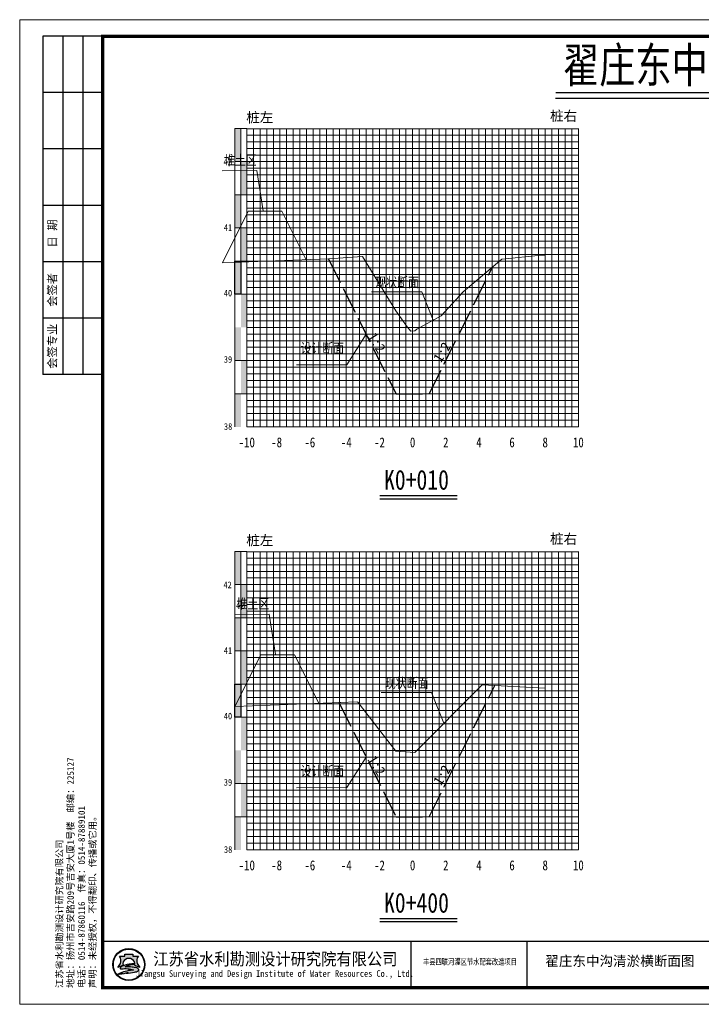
# Model space of a CAD drawing. Header units: millimetres. Extents: x -1851 to 142262423, y -629789 to 22327943.
# Tile 27 of 69: x 35561 to 35766, y 4084 to 4381. Entities that reach past the tile are written whole.
import ezdxf
from ezdxf.enums import TextEntityAlignment as Align

# ---------------------------------------------------------------- set-up
doc = ezdxf.new("R2010")
doc.units = ezdxf.units.MM
doc.linetypes.add('4415', pattern=[5, 4, -1])
for name, color, linetype, lineweight in [('0.13文字', 3, 'Continuous', 13), ('2', 61, 'Continuous', 30), ('3', 8, 'Continuous', 5), ('dmx', 7, 'Continuous', 15)]:
    doc.layers.add(name, color=color, linetype=linetype, lineweight=lineweight)
doc.layers.add('DIMTEX', color=7, linetype='Continuous')
doc.layers.add('断面', color=7, linetype='Continuous')
doc.styles.add('LYJFS', font='times.ttf', dxfattribs={"width": 0.7})
doc.styles.add('STYLE2', font='txt', dxfattribs={"width": 0.8})
doc.styles.add('仿宋', font='FangSong_GB2312.ttf')
doc.styles.add('仿宋体', font='FangSong_GB2312.ttf', dxfattribs={"width": 0.8})
doc.styles.add('宋体', font='txt', dxfattribs={"height": 3.5})
doc.styles.add('等线体', font='simhei.ttf')

# ---------------------------------------------------------------- blocks, each defined once
blk = doc.blocks.new('tk')
h = blk.add_hatch(color=152)
h.dxf.hatch_style = 1
h.paths.add_polyline_path([(6876.364125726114, 854.2295714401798, 1), (6866.686434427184, 854.2295714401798, 1)])
h.paths.add_polyline_path([(6876.201261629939, 854.2295714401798, 1), (6866.84929852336, 854.2295714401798, 1)], flags=16)
h = blk.add_hatch(color=152)
h.dxf.hatch_style = 1
edge = h.paths.add_edge_path()
edge.add_arc((6873.407199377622, 851.8047045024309), 1.461698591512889, 43.31770961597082, 70.37003522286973)
edge.add_arc((6872.0275850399, 847.9366998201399), 5.568375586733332, 70.37003522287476, 84.52854590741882)
edge.add_arc((6871.440752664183, 841.8102204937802), 11.72289597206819, 84.5285459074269, 95.17746754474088)
edge.add_arc((6871.582339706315, 852.1014277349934), 1.831337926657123, 111.7965680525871, 130.9174013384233, ccw=False)
edge.add_arc((6873.47809212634, 847.3608850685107), 6.936886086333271, 98.84274785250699, 111.79656805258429, ccw=False)
edge.add_arc((6874.544451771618, 840.506451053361), 13.873772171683, 95.21036804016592, 98.84274785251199, ccw=False)
edge.add_ellipse((6871.525280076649, 854.5219636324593), major_axis=(-1.773815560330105, 0), ratio=0.8776980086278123, start_angle=172.6538623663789, end_angle=176.9129867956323)
edge.add_arc((6873.117644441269, 844.1909795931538), 10.24870363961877, 88.99992913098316, 98.52267106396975)
edge.add_arc((6872.724314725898, 846.8157053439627), 7.594670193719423, 98.5226710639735, 116.8491039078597)
edge.add_arc((6869.849912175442, 852.4939579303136), 1.230336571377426, 116.8491039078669, 139.2900683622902)
edge.add_arc((6869.065436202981, 853.1689503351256), 0.1954369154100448, 139.2900683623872, 263.050638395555)
edge.add_arc((6869.248585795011, 854.6715617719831), 1.70916902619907, 263.0506383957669, 272.136251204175)
edge.add_arc((6870.416233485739, 823.3689317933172), 29.61523112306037, 88.46268833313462, 92.13625120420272, ccw=False)
edge.add_arc((6871.07395213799, 847.876297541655), 5.099041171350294, 68.07113774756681, 88.46268833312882, ccw=False)
edge.add_arc((6875.183614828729, 831.3122526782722), 21.4080615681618, 95.91294384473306, 98.79521578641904)
edge.add_arc((6873.816328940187, 840.1492628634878), 12.46590188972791, 98.79521578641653, 117.8496747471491)
edge.add_arc((6932.315236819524, 613.7362839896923), 245.9934265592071, 104.7703900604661, 105.15790668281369, ccw=False)
edge.add_line((6869.600177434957, 851.6009245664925), (6868.796656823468, 851.2750728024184))
edge.add_arc((6890.157828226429, 754.105500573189), 99.48982566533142, 100.90627282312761, 102.39834375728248, ccw=False)
edge.add_line((6871.334059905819, 851.7983414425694), (6870.72346251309, 851.6097564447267))
edge.add_arc((6868.414090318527, 880.2016823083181), 28.68503833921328, 274.6177604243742, 279.6944367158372)
edge.add_arc((6872.474319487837, 856.4344682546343), 4.573507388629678, 279.694436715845, 287.6119267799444)
edge.add_arc((6873.358587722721, 853.648913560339), 1.650966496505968, 287.6119267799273, 311.5140981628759)
edge.add_arc((6874.270477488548, 852.6187205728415), 0.2751610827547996, 311.5140981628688, 403.3177096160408)
edge = h.paths.add_edge_path()
edge.add_arc((6875.946394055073, 855.3665725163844), 2.066422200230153, 138.9741968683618, 204.1180883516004, ccw=False)
edge.add_line((6874.387456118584, 856.7229696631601), (6872.690352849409, 856.7229696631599))
edge.add_line((6872.69035284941, 856.7229696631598), (6872.69035284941, 857.3096342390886))
edge.add_line((6872.69035284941, 857.3096342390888), (6870.360207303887, 857.3096342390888))
edge.add_line((6870.360207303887, 857.3096342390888), (6870.360207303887, 856.7229696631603))
edge.add_line((6870.360207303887, 856.7229696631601), (6868.663104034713, 856.7229696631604))
edge.add_arc((6867.104166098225, 855.3665725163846), 2.066422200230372, -24.118088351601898, 41.0258031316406, ccw=False)
edge.add_arc((6865.567634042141, 856.05447875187), 3.749914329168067, 314.34412131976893, 335.8819116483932, ccw=False)
edge.add_arc((6867.522236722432, 856.4070458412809), 3.106664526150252, 282.3877277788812, 290.1465811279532)
edge.add_arc((6864.457993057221, 864.7594382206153), 12.00340818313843, 290.1465811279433, 296.6495194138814)
edge.add_ellipse((6871.525280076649, 854.5219636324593), major_axis=(-1.773815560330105, 0), ratio=0.8776980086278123, start_angle=176.9129867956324, end_angle=378.37473811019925, ccw=False)
edge.add_ellipse((6871.525280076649, 854.5219636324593), major_axis=(-1.773815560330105, 0), ratio=0.8776980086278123, start_angle=172.653862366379, end_angle=176.9129867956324, ccw=False)
edge.add_ellipse((6871.525280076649, 854.5219636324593), major_axis=(-1.773815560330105, 0), ratio=0.8776980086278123, start_angle=161.6252618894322, end_angle=172.653862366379, ccw=False)
edge.add_arc((6878.592567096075, 864.759438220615), 12.00340818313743, 243.3504805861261, 249.853418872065)
edge.add_arc((6875.528323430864, 856.4070458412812), 3.106664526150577, 249.8534188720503, 257.61227222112)
edge.add_arc((6877.482926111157, 856.05447875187), 3.74991432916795, 204.1180883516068, 225.6558786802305, ccw=False)
at = {"lineweight": 0}
for p, q in [((6838.597780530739, 842.2295714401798), (6838.597780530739, 1139.229571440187)), ((6838.597780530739, 1139.229571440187), (7258.597780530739, 1139.229571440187)), ((7258.597780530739, 842.2295714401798), (6838.597780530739, 842.2295714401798))]:
    blk.add_line(p, q, dxfattribs=at)
for p, q in [((6863.597780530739, 1134.229571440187), (6845.597780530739, 1134.229571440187)), ((6845.597780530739, 1134.229571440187), (6845.597780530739, 1032.229571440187)), ((6851.597780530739, 1134.229571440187), (6851.597780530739, 1032.229571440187)), ((6857.597780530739, 1134.229571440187), (6857.597780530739, 1032.229571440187)), ((6863.597780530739, 1117.229571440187), (6845.597780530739, 1117.229571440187)), ((6863.597780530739, 1100.229571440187), (6845.597780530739, 1100.229571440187)), ((6863.597780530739, 1083.229571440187), (6845.597780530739, 1083.229571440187)), ((6863.597780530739, 1066.229571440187), (6845.597780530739, 1066.229571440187)), ((6863.597780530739, 1049.229571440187), (6845.597780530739, 1049.229571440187)), ((6863.597780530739, 1032.229571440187), (6845.597780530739, 1032.229571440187)), ((6956.597780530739, 861.2295714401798), (6956.597780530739, 847.2295714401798)), ((6991.597780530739, 861.2295714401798), (6991.597780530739, 847.2295714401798))]:
    blk.add_line(p, q)
at = {"lineweight": 0, "const_width": 1}
blk.add_lwpolyline([(6863.597780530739, 1134.229571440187), (7253.597780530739, 1134.229571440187), (7253.597780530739, 847.2295714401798), (6863.597780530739, 847.2295714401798)], close=True, dxfattribs=at)
at = {"lineweight": 0, "const_width": 0.4}
blk.add_lwpolyline([(7253.597780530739, 861.2295714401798), (6863.597780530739, 861.2295714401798)], dxfattribs=at)
at = {"color": 152}
for points in [[(6869.8419023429, 854.0311891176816, -0.02838203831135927), (6868.592243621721, 853.4904639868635, -0.03386732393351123), (6868.188697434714, 853.3727099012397, 0.09425397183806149), (6868.990200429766, 854.5221939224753, 0.2921547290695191), (6868.663104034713, 856.7229696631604), (6870.360207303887, 856.7229696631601), (6870.360207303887, 857.3096342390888), (6872.69035284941, 857.3096342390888), (6872.69035284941, 856.7229696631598), (6874.387456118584, 856.7229696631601, 0.29215472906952), (6874.06035972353, 854.5221939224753, 0.09425397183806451), (6874.861862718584, 853.3727099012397, -0.03386732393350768), (6874.458316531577, 853.4904639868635, -0.02838203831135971), (6873.208657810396, 854.0311891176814)], [(6873.296521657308, 854.4381220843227, 0.04157472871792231), (6871.598778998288, 854.3265098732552, 0.08013502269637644), (6869.294240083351, 853.5916630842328, 0.09823132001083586), (6868.917290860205, 853.2964201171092, 0.599439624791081), (6869.041789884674, 852.9749492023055, 0.03966424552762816), (6869.312296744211, 852.9635806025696, -0.01603031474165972), (6871.210748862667, 852.9735033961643, -0.08921046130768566), (6872.978215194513, 852.6064141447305, 0.01257694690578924), (6871.910251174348, 852.4685801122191, 0.08333285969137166), (6867.992840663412, 851.171317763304, -0.001690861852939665), (6869.600177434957, 851.6009245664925), (6868.796656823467, 851.275072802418, -0.006510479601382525), (6871.334059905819, 851.7983414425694), (6870.72346251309, 851.6097564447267, 0.02215480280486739), (6873.244469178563, 851.9262713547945, 0.03456031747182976), (6873.858117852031, 852.0753316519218, 0.1046726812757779), (6874.452855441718, 852.4126819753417, 0.4234638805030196), (6874.470673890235, 852.8074929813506, 0.1185893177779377), (6873.898248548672, 853.1814519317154, 0.06185687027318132), (6872.558528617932, 853.479704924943, 0.04649815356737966), (6870.382867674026, 853.4852866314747, -0.08362449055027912), (6870.902341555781, 853.8018397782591, -0.05658197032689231), (6872.411732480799, 854.2153190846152, -0.01585057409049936), (6873.284535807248, 854.3228965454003)]]:
    blk.add_lwpolyline(points, format="xyb", dxfattribs=at)
for radius in [4.838845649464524, 4.675981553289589]:
    blk.add_circle((6871.525280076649, 854.2295714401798), radius, dxfattribs=at)
blk.add_arc((6873.478092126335, 847.3608850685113), 6.936886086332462, 98.84274785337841, 111.7965680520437, dxfattribs=at)
for start_param, end_param in [(2.820892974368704, 6.603884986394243), (3.013378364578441, 3.087714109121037)]:
    blk.add_ellipse((6871.525280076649, 854.5219636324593), major_axis=(-1.773815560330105, 0), ratio=0.8776980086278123, start_param=start_param, end_param=end_param, dxfattribs=at)
at = {"style": '宋体'}
for s, height, width, p in [('江苏省水利勘测设计研究院有限公司', 3.75, 0.9, (6915.725099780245, 855.9804173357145)), ('丰县四联河灌区节水配套改造项目', 1.8, 0.75, (6974.43168055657, 855.1042281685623)), ('Jiangsu Surveying and Design Institute of Water Resources Co., Ltd.', 2, 0.8, (6915.552971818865, 851.2429752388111))]:
    blk.add_text(s, height=height, dxfattribs=dict(at, width=width)).set_placement(p, align=Align.MIDDLE)
at = {"rotation": 90}
for s, insert, char_height, attachment_point, style in [('日 期', (6848.597780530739, 1074.729571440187), 2.5, 5, '宋体'), ('会签者', (6848.597780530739, 1057.729571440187), 2.5, 5, '宋体'), ('会签专业', (6848.597780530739, 1040.729571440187), 2.5, 5, '宋体'), ('江苏省水利勘测设计研究院有限公司\\P地址：扬州市吉安路209号吉安大厦1号楼  邮编：225127\\P电话：0514-87860116  传真：0514-87889101\\P声明：未经授权，不得翻印、传播或它用。', (6861.892912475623, 847.1478961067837), 2, 7, '仿宋')]:
    blk.add_mtext(s, dxfattribs=dict(at, insert=insert, char_height=char_height, attachment_point=attachment_point, style=style))

msp = doc.modelspace()

# ---------------------------------------------------------------- hatches: boundary and pattern name
at = {"linetype": 'Continuous'}
for points in [[(35625.80106367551, 4348.432779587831), (35627.60106367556, 4348.432779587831), (35627.60106367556, 4338.432779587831), (35625.80106367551, 4338.432779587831)], [(35627.60106367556, 4338.432779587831), (35629.40106367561, 4338.432779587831), (35629.40106367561, 4328.432779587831), (35627.60106367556, 4328.432779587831)], [(35625.80106367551, 4328.432779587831), (35627.60106367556, 4328.432779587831), (35627.60106367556, 4318.432779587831), (35625.80106367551, 4318.432779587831)], [(35627.60106367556, 4318.432779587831), (35629.40106367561, 4318.432779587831), (35629.40106367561, 4308.432779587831), (35627.60106367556, 4308.432779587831)], [(35625.80106367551, 4308.432779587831), (35627.60106367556, 4308.432779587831), (35627.60106367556, 4298.432779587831), (35625.80106367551, 4298.432779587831)], [(35627.60106367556, 4298.432779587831), (35629.40106367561, 4298.432779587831), (35629.40106367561, 4288.432779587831), (35627.60106367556, 4288.432779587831)], [(35625.80106367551, 4288.432779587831), (35627.60106367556, 4288.432779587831), (35627.60106367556, 4278.432779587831), (35625.80106367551, 4278.432779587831)], [(35627.60742442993, 4278.457504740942), (35629.40742442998, 4278.457504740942), (35629.40742442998, 4268.457504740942), (35627.60742442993, 4268.457504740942)], [(35625.80106367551, 4268.428715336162), (35627.60106367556, 4268.428715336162), (35627.60106367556, 4258.428715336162), (35625.80106367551, 4258.428715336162)], [(35625.80106367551, 4220.852779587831), (35627.60106367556, 4220.852779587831), (35627.60106367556, 4210.852779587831), (35625.80106367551, 4210.852779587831)], [(35627.60106367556, 4210.852779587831), (35629.40106367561, 4210.852779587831), (35629.40106367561, 4200.852779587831), (35627.60106367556, 4200.852779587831)], [(35625.80106367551, 4200.852779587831), (35627.60106367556, 4200.852779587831), (35627.60106367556, 4190.852779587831), (35625.80106367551, 4190.852779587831)], [(35627.60106367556, 4190.852779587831), (35629.40106367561, 4190.852779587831), (35629.40106367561, 4180.852779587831), (35627.60106367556, 4180.852779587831)], [(35625.80106367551, 4180.852779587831), (35627.60106367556, 4180.852779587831), (35627.60106367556, 4170.852779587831), (35625.80106367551, 4170.852779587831)], [(35627.60106367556, 4170.852779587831), (35629.40106367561, 4170.852779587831), (35629.40106367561, 4160.852779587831), (35627.60106367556, 4160.852779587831)], [(35625.80106367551, 4160.852779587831), (35627.60106367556, 4160.852779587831), (35627.60106367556, 4150.852779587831), (35625.80106367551, 4150.852779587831)], [(35627.60742442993, 4150.877504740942), (35629.40742442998, 4150.877504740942), (35629.40742442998, 4140.877504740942), (35627.60742442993, 4140.877504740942)], [(35625.80106367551, 4140.848715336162), (35627.60106367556, 4140.848715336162), (35627.60106367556, 4130.848715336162), (35625.80106367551, 4130.848715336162)]]:
    msp.add_hatch(color=7, dxfattribs=at).paths.add_polyline_path(points)

# ---------------------------------------------------------------- linework, layer by layer
at = {"linetype": 'Continuous', "lineweight": 20, "flags": 128}
for points in [[(35634.28272274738, 4323.558462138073), (35632.37459420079, 4335.763281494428), (35621.91496460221, 4335.69185302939)], [(35685.64953157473, 4290.620217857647), (35682.19493749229, 4299.207810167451), (35667.04354780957, 4299.181497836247)], [(35665.40106367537, 4286.432779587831), (35659.56021595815, 4277.197629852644), (35644.40882627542, 4277.171317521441)], [(35638.06658634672, 4189.743348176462), (35636.15845780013, 4201.948167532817), (35625.69882820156, 4201.876739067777)], [(35688.79570379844, 4169.022583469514), (35685.05512580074, 4178.321088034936), (35669.90373611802, 4178.294775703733)], [(35665.40106367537, 4158.852779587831), (35659.56021595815, 4149.617629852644), (35644.40882627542, 4149.591317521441)]]:
    msp.add_lwpolyline(points, dxfattribs=at)
at = {"linetype": 'Continuous', "flags": 128}
for points in [[(35625.80106367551, 4308.432779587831), (35627.60106367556, 4308.432779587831), (35627.60106367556, 4298.432779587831), (35625.80106367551, 4298.432779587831)], [(35625.80106367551, 4180.852779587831), (35627.60106367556, 4180.852779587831), (35627.60106367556, 4170.852779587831), (35625.80106367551, 4170.852779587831)]]:
    msp.add_lwpolyline(points, close=True, dxfattribs=at)
at = {"color": 1, "linetype": '4415', "lineweight": 30, "ltscale": 2}
for points in [[(35653.99055013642, 4309.122412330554), (35674.40106367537, 4268.432779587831), (35684.40106367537, 4268.432779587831), (35703.52089162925, 4306.672435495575)], [(35657.18492727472, 4175.285052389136), (35674.40106367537, 4140.852779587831), (35684.40106367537, 4140.852779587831), (35704.19893255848, 4180.448517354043)]]:
    msp.add_lwpolyline(points, dxfattribs=at)
at = {"layer": '2', "color": 7, "lineweight": 15}
for points in [[(35629.40106367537, 4348.366679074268), (35729.40106367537, 4348.366679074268)], [(35639.40106367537, 4348.432779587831), (35639.40106367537, 4258.432779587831)], [(35649.40106367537, 4348.432779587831), (35649.40106367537, 4258.432779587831)], [(35659.40106367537, 4348.432779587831), (35659.40106367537, 4258.432779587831)], [(35669.40106367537, 4348.432779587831), (35669.40106367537, 4258.432779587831)], [(35689.40106367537, 4348.432779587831), (35689.40106367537, 4258.432779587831)], [(35699.40106367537, 4348.432779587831), (35699.40106367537, 4258.432779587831)], [(35709.40106367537, 4348.432779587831), (35709.40106367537, 4258.432779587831)], [(35719.40106367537, 4348.432779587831), (35719.40106367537, 4258.432779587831)], [(35729.40106367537, 4348.432779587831), (35729.40106367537, 4258.432779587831)], [(35629.40106367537, 4338.432779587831), (35729.40106367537, 4338.432779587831)], [(35629.40106367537, 4328.432779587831), (35729.40106367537, 4328.432779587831)], [(35629.40106367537, 4318.432779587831), (35729.40106367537, 4318.432779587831)], [(35629.40106367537, 4308.432779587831), (35729.40106367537, 4308.432779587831)], [(35629.40106367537, 4288.432779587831), (35729.40106367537, 4288.432779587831)], [(35629.40106367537, 4258.432779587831), (35729.40106367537, 4258.432779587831)], [(35629.40106367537, 4220.786679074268), (35729.40106367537, 4220.786679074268)], [(35639.40106367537, 4220.852779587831), (35639.40106367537, 4130.852779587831)], [(35649.40106367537, 4220.852779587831), (35649.40106367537, 4130.852779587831)], [(35659.40106367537, 4220.852779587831), (35659.40106367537, 4130.852779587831)], [(35669.40106367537, 4220.852779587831), (35669.40106367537, 4130.852779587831)], [(35689.40106367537, 4220.852779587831), (35689.40106367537, 4130.852779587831)], [(35699.40106367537, 4220.852779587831), (35699.40106367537, 4130.852779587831)], [(35709.40106367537, 4220.852779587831), (35709.40106367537, 4130.852779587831)], [(35719.40106367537, 4220.852779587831), (35719.40106367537, 4130.852779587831)], [(35729.40106367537, 4220.852779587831), (35729.40106367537, 4130.852779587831)], [(35629.40106367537, 4210.852779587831), (35729.40106367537, 4210.852779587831)], [(35629.40106367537, 4200.852779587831), (35729.40106367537, 4200.852779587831)], [(35629.40106367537, 4190.852779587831), (35729.40106367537, 4190.852779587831)], [(35629.40106367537, 4180.852779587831), (35729.40106367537, 4180.852779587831)], [(35629.40106367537, 4160.852779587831), (35729.40106367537, 4160.852779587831)], [(35629.40106367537, 4130.852779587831), (35729.40106367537, 4130.852779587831)]]:
    msp.add_lwpolyline(points, dxfattribs=at)
at = {"layer": '2', "color": 3, "lineweight": 15}
for points in [[(35679.40106367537, 4348.432779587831), (35679.40106367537, 4258.432779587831)], [(35679.40106367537, 4220.852779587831), (35679.40106367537, 4130.852779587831)]]:
    msp.add_lwpolyline(points, dxfattribs=at)
at = {"layer": '2', "color": 7, "lineweight": 15, "flags": 128}
for points in [[(35629.40106367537, 4298.432779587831), (35729.40106367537, 4298.432779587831)], [(35629.40106367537, 4170.852779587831), (35729.40106367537, 4170.852779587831)]]:
    msp.add_lwpolyline(points, dxfattribs=at)
at = {"layer": '2', "color": 0, "lineweight": 15}
for points in [[(35629.40106367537, 4278.432779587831), (35729.40106367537, 4278.432779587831)], [(35629.40106367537, 4268.432779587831), (35729.40106367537, 4268.432779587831)], [(35629.40106367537, 4150.852779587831), (35729.40106367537, 4150.852779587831)], [(35629.40106367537, 4140.852779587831), (35729.40106367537, 4140.852779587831)]]:
    msp.add_lwpolyline(points, dxfattribs=at)
at = {"layer": '3', "lineweight": 5}
for points in [[(35631.40106367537, 4348.432779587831), (35631.40106367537, 4258.432779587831)], [(35633.40106367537, 4348.432779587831), (35633.40106367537, 4258.432779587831)], [(35635.40106367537, 4348.432779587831), (35635.40106367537, 4258.432779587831)], [(35637.40106367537, 4348.432779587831), (35637.40106367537, 4258.432779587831)], [(35641.40106367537, 4348.432779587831), (35641.40106367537, 4258.432779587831)], [(35643.40106367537, 4348.432779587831), (35643.40106367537, 4258.432779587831)], [(35645.40106367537, 4348.432779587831), (35645.40106367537, 4258.432779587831)], [(35647.40106367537, 4348.432779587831), (35647.40106367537, 4258.432779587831)], [(35651.40106367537, 4348.432779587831), (35651.40106367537, 4258.432779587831)], [(35653.40106367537, 4348.432779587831), (35653.40106367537, 4258.432779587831)], [(35655.40106367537, 4348.432779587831), (35655.40106367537, 4258.432779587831)], [(35657.40106367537, 4348.432779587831), (35657.40106367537, 4258.432779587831)], [(35661.40106367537, 4348.432779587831), (35661.40106367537, 4258.432779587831)], [(35663.40106367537, 4348.432779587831), (35663.40106367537, 4258.432779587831)], [(35665.40106367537, 4348.432779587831), (35665.40106367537, 4258.432779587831)], [(35667.40106367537, 4348.432779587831), (35667.40106367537, 4258.432779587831)], [(35671.40106367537, 4348.432779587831), (35671.40106367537, 4258.432779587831)], [(35673.40106367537, 4348.432779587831), (35673.40106367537, 4258.432779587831)], [(35675.40106367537, 4348.432779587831), (35675.40106367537, 4258.432779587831)], [(35677.40106367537, 4348.432779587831), (35677.40106367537, 4258.432779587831)], [(35681.40106367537, 4348.432779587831), (35681.40106367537, 4258.432779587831)], [(35683.40106367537, 4348.432779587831), (35683.40106367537, 4258.432779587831)], [(35685.40106367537, 4348.432779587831), (35685.40106367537, 4258.432779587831)], [(35687.40106367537, 4348.432779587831), (35687.40106367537, 4258.432779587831)], [(35691.40106367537, 4348.432779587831), (35691.40106367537, 4258.432779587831)], [(35693.40106367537, 4348.432779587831), (35693.40106367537, 4258.432779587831)], [(35695.40106367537, 4348.432779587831), (35695.40106367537, 4258.432779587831)], [(35697.40106367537, 4348.432779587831), (35697.40106367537, 4258.432779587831)], [(35701.40106367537, 4348.432779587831), (35701.40106367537, 4258.432779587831)], [(35703.40106367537, 4348.432779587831), (35703.40106367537, 4258.432779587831)], [(35705.40106367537, 4348.432779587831), (35705.40106367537, 4258.432779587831)], [(35707.40106367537, 4348.432779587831), (35707.40106367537, 4258.432779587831)], [(35711.40106367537, 4348.432779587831), (35711.40106367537, 4258.432779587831)], [(35713.40106367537, 4348.432779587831), (35713.40106367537, 4258.432779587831)], [(35715.40106367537, 4348.432779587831), (35715.40106367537, 4258.432779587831)], [(35717.40106367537, 4348.432779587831), (35717.40106367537, 4258.432779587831)], [(35721.40106367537, 4348.432779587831), (35721.40106367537, 4258.432779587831)], [(35723.40106367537, 4348.432779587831), (35723.40106367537, 4258.432779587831)], [(35725.40106367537, 4348.432779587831), (35725.40106367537, 4258.432779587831)], [(35727.40106367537, 4348.432779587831), (35727.40106367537, 4258.432779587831)], [(35629.40106367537, 4346.432779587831), (35729.40106367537, 4346.432779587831)], [(35629.40106367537, 4344.432779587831), (35729.40106367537, 4344.432779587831)], [(35629.40106367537, 4342.432779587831), (35729.40106367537, 4342.432779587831)], [(35629.40106367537, 4340.432779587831), (35729.40106367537, 4340.432779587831)], [(35629.40106367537, 4336.432779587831), (35729.40106367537, 4336.432779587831)], [(35629.40106367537, 4334.432779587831), (35729.40106367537, 4334.432779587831)], [(35629.40106367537, 4332.432779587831), (35729.40106367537, 4332.432779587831)], [(35629.40106367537, 4330.432779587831), (35729.40106367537, 4330.432779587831)], [(35629.40106367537, 4326.432779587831), (35729.40106367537, 4326.432779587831)], [(35629.40106367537, 4324.432779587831), (35729.40106367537, 4324.432779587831)], [(35629.40106367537, 4322.432779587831), (35729.40106367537, 4322.432779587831)], [(35629.40106367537, 4320.432779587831), (35729.40106367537, 4320.432779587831)], [(35629.40106367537, 4316.432779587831), (35729.40106367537, 4316.432779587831)], [(35629.40106367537, 4314.432779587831), (35729.40106367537, 4314.432779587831)], [(35629.40106367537, 4312.432779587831), (35729.40106367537, 4312.432779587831)], [(35629.40106367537, 4310.432779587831), (35729.40106367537, 4310.432779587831)], [(35629.40106367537, 4306.432779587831), (35729.40106367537, 4306.432779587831)], [(35629.40106367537, 4304.432779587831), (35729.40106367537, 4304.432779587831)], [(35629.40106367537, 4302.432779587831), (35729.40106367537, 4302.432779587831)], [(35629.40106367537, 4300.432779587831), (35729.40106367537, 4300.432779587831)], [(35629.40106367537, 4296.432779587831), (35729.40106367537, 4296.432779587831)], [(35629.40106367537, 4294.432779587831), (35729.40106367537, 4294.432779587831)], [(35629.40106367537, 4292.432779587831), (35729.40106367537, 4292.432779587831)], [(35629.40106367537, 4290.432779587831), (35729.40106367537, 4290.432779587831)], [(35629.40106367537, 4286.432779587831), (35729.40106367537, 4286.432779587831)], [(35629.40106367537, 4284.432779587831), (35729.40106367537, 4284.432779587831)], [(35629.40106367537, 4282.432779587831), (35729.40106367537, 4282.432779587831)], [(35629.40106367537, 4280.432779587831), (35729.40106367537, 4280.432779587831)], [(35629.40106367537, 4276.432779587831), (35729.40106367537, 4276.432779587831)], [(35629.40106367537, 4274.432779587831), (35729.40106367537, 4274.432779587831)], [(35629.40106367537, 4272.432779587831), (35729.40106367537, 4272.432779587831)], [(35629.40106367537, 4270.432779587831), (35729.40106367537, 4270.432779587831)], [(35629.40106367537, 4266.432779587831), (35729.40106367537, 4266.432779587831)], [(35629.40106367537, 4264.432779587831), (35729.40106367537, 4264.432779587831)], [(35629.40106367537, 4262.432779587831), (35729.40106367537, 4262.432779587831)], [(35629.40106367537, 4260.432779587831), (35729.40106367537, 4260.432779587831)], [(35631.40106367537, 4220.852779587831), (35631.40106367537, 4130.852779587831)], [(35633.40106367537, 4220.852779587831), (35633.40106367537, 4130.852779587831)], [(35635.40106367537, 4220.852779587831), (35635.40106367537, 4130.852779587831)], [(35637.40106367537, 4220.852779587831), (35637.40106367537, 4130.852779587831)], [(35641.40106367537, 4220.852779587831), (35641.40106367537, 4130.852779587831)], [(35643.40106367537, 4220.852779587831), (35643.40106367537, 4130.852779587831)], [(35645.40106367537, 4220.852779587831), (35645.40106367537, 4130.852779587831)], [(35647.40106367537, 4220.852779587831), (35647.40106367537, 4130.852779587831)], [(35651.40106367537, 4220.852779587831), (35651.40106367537, 4130.852779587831)], [(35653.40106367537, 4220.852779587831), (35653.40106367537, 4130.852779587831)], [(35655.40106367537, 4220.852779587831), (35655.40106367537, 4130.852779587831)], [(35657.40106367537, 4220.852779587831), (35657.40106367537, 4130.852779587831)], [(35661.40106367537, 4220.852779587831), (35661.40106367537, 4130.852779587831)], [(35663.40106367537, 4220.852779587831), (35663.40106367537, 4130.852779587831)], [(35665.40106367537, 4220.852779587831), (35665.40106367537, 4130.852779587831)], [(35667.40106367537, 4220.852779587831), (35667.40106367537, 4130.852779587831)], [(35671.40106367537, 4220.852779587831), (35671.40106367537, 4130.852779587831)], [(35673.40106367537, 4220.852779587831), (35673.40106367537, 4130.852779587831)], [(35675.40106367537, 4220.852779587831), (35675.40106367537, 4130.852779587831)], [(35677.40106367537, 4220.852779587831), (35677.40106367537, 4130.852779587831)], [(35681.40106367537, 4220.852779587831), (35681.40106367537, 4130.852779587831)], [(35683.40106367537, 4220.852779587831), (35683.40106367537, 4130.852779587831)], [(35685.40106367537, 4220.852779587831), (35685.40106367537, 4130.852779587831)], [(35687.40106367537, 4220.852779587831), (35687.40106367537, 4130.852779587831)], [(35691.40106367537, 4220.852779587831), (35691.40106367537, 4130.852779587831)], [(35693.40106367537, 4220.852779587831), (35693.40106367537, 4130.852779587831)], [(35695.40106367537, 4220.852779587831), (35695.40106367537, 4130.852779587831)], [(35697.40106367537, 4220.852779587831), (35697.40106367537, 4130.852779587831)], [(35701.40106367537, 4220.852779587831), (35701.40106367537, 4130.852779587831)], [(35703.40106367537, 4220.852779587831), (35703.40106367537, 4130.852779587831)], [(35705.40106367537, 4220.852779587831), (35705.40106367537, 4130.852779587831)], [(35707.40106367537, 4220.852779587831), (35707.40106367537, 4130.852779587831)], [(35711.40106367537, 4220.852779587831), (35711.40106367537, 4130.852779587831)], [(35713.40106367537, 4220.852779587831), (35713.40106367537, 4130.852779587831)], [(35715.40106367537, 4220.852779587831), (35715.40106367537, 4130.852779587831)], [(35717.40106367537, 4220.852779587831), (35717.40106367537, 4130.852779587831)], [(35721.40106367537, 4220.852779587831), (35721.40106367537, 4130.852779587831)], [(35723.40106367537, 4220.852779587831), (35723.40106367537, 4130.852779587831)], [(35725.40106367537, 4220.852779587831), (35725.40106367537, 4130.852779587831)], [(35727.40106367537, 4220.852779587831), (35727.40106367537, 4130.852779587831)], [(35629.40106367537, 4218.852779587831), (35729.40106367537, 4218.852779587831)], [(35629.40106367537, 4216.852779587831), (35729.40106367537, 4216.852779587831)], [(35629.40106367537, 4214.852779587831), (35729.40106367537, 4214.852779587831)], [(35629.40106367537, 4212.852779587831), (35729.40106367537, 4212.852779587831)], [(35629.40106367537, 4208.852779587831), (35729.40106367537, 4208.852779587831)], [(35629.40106367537, 4206.852779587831), (35729.40106367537, 4206.852779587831)], [(35629.40106367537, 4204.852779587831), (35729.40106367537, 4204.852779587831)], [(35629.40106367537, 4202.852779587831), (35729.40106367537, 4202.852779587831)], [(35629.40106367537, 4198.852779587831), (35729.40106367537, 4198.852779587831)], [(35629.40106367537, 4196.852779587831), (35729.40106367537, 4196.852779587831)], [(35629.40106367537, 4194.852779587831), (35729.40106367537, 4194.852779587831)], [(35629.40106367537, 4192.852779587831), (35729.40106367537, 4192.852779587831)], [(35629.40106367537, 4188.852779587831), (35729.40106367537, 4188.852779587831)], [(35629.40106367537, 4186.852779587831), (35729.40106367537, 4186.852779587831)], [(35629.40106367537, 4184.852779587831), (35729.40106367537, 4184.852779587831)], [(35629.40106367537, 4182.852779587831), (35729.40106367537, 4182.852779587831)], [(35629.40106367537, 4178.852779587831), (35729.40106367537, 4178.852779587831)], [(35629.40106367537, 4176.852779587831), (35729.40106367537, 4176.852779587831)], [(35629.40106367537, 4174.852779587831), (35729.40106367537, 4174.852779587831)], [(35629.40106367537, 4172.852779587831), (35729.40106367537, 4172.852779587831)], [(35629.40106367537, 4168.852779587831), (35729.40106367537, 4168.852779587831)], [(35629.40106367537, 4166.852779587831), (35729.40106367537, 4166.852779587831)], [(35629.40106367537, 4164.852779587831), (35729.40106367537, 4164.852779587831)], [(35629.40106367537, 4162.852779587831), (35729.40106367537, 4162.852779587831)], [(35629.40106367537, 4158.852779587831), (35729.40106367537, 4158.852779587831)], [(35629.40106367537, 4156.852779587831), (35729.40106367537, 4156.852779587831)], [(35629.40106367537, 4154.852779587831), (35729.40106367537, 4154.852779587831)], [(35629.40106367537, 4152.852779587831), (35729.40106367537, 4152.852779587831)], [(35629.40106367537, 4148.852779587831), (35729.40106367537, 4148.852779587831)], [(35629.40106367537, 4146.852779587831), (35729.40106367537, 4146.852779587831)], [(35629.40106367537, 4144.852779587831), (35729.40106367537, 4144.852779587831)], [(35629.40106367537, 4142.852779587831), (35729.40106367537, 4142.852779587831)], [(35629.40106367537, 4138.852779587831), (35729.40106367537, 4138.852779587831)], [(35629.40106367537, 4136.852779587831), (35729.40106367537, 4136.852779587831)], [(35629.40106367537, 4134.852779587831), (35729.40106367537, 4134.852779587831)], [(35629.40106367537, 4132.852779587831), (35729.40106367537, 4132.852779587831)]]:
    msp.add_lwpolyline(points, dxfattribs=at)
at = {"layer": '3', "color": 0, "lineweight": 5}
for points in [[(35625.80106367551, 4278.432779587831), (35729.40106367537, 4278.432779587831)], [(35625.80106367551, 4268.432779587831), (35729.40106367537, 4268.432779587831)], [(35625.80106367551, 4150.852779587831), (35729.40106367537, 4150.852779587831)], [(35625.80106367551, 4140.852779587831), (35729.40106367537, 4140.852779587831)]]:
    msp.add_lwpolyline(points, dxfattribs=at)
at = {"layer": 'DIMTEX', "color": 0, "linetype": 'Continuous'}
for p, q in [((35722.54300927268, 4357.628797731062), (35846.12860932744, 4357.628797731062)), ((35722.57886990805, 4359.31298769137), (35846.12860932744, 4359.31298769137)), ((35669.5107076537, 4236.778055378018), (35692.85579292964, 4236.778055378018)), ((35669.53119944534, 4237.740449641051), (35692.85579292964, 4237.740449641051)), ((35669.5107076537, 4109.198055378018), (35692.85579292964, 4109.198055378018)), ((35669.53119944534, 4110.160449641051), (35692.85579292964, 4110.160449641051))]:
    msp.add_line(p, q, dxfattribs=at)
at = {"layer": 'dmx', "linetype": 'Continuous', "lineweight": 15}
for p, q in [((35629.80471472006, 4323.478964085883), (35622.02324948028, 4307.916033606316)), ((35629.80471472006, 4323.478964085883), (35639.99556412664, 4323.478964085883)), ((35639.99556412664, 4323.478964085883), (35647.30008210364, 4308.86992813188)), ((35622.02324948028, 4307.916033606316), (35653.99055013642, 4309.122412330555)), ((35633.58857831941, 4189.663850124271), (35625.80711307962, 4174.100919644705)), ((35633.58857831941, 4189.663850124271), (35643.77942772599, 4189.663850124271)), ((35643.77942772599, 4189.663850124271), (35651.08394570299, 4175.054814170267)), ((35625.80711307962, 4174.100919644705), (35657.77441373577, 4175.307298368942))]:
    msp.add_line(p, q, dxfattribs=at)
at = {"layer": 'dmx', "linetype": 'Continuous', "lineweight": 15, "flags": 128}
for points in [[(35653.99055013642, 4309.122412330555), (35664.29087536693, 4309.832779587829)], [(35664.29087536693, 4309.832779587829), (35674.34560569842, 4293.432779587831), (35677.75605673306, 4288.640775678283), (35678.8471551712, 4287.270940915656), (35680.12387537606, 4287.35544097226), (35680.66020056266, 4287.910690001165), (35688.03178244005, 4291.913933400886), (35694.68841227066, 4299.146149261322), (35706.29087536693, 4309.032779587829)], [(35706.29087536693, 4309.032779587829), (35718.29087536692, 4310.23277958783), (35719.40106367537, 4310.226936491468)], [(35662.82933636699, 4175.451608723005), (35662.86901567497, 4175.347331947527), (35674.36901567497, 4160.65277958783), (35680.05114056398, 4160.235039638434), (35700.36901567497, 4180.65277958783)], [(35700.36901567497, 4180.65277958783), (35719.40106367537, 4179.63773702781)], [(35657.18492727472, 4175.285052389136), (35662.86901567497, 4175.452779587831), (35662.94929451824, 4175.24475267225)]]:
    msp.add_lwpolyline(points, dxfattribs=at)
at = {"layer": '断面', "color": 3, "lineweight": 15}
for points in [[(35629.40106367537, 4348.432779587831), (35625.80106367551, 4348.432779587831)], [(35625.80106367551, 4348.432779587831), (35625.80106367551, 4258.432779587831)], [(35627.60106367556, 4348.432779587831), (35627.60106367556, 4298.432779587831)], [(35629.40106367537, 4348.432779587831), (35629.40106367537, 4258.432779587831)], [(35629.40106367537, 4338.432779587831), (35625.80106367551, 4338.432779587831)], [(35629.40106367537, 4328.432779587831), (35625.80106367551, 4328.432779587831)], [(35629.40106367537, 4318.432779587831), (35625.80106367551, 4318.432779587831)], [(35629.40106367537, 4308.432779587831), (35625.80106367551, 4308.432779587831)], [(35625.80106367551, 4298.432779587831), (35629.40106367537, 4298.432779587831)], [(35629.40106367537, 4220.852779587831), (35625.80106367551, 4220.852779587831)], [(35625.80106367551, 4220.852779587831), (35625.80106367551, 4130.852779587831)], [(35627.60106367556, 4220.852779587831), (35627.60106367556, 4170.852779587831)], [(35629.40106367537, 4220.852779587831), (35629.40106367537, 4130.852779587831)], [(35629.40106367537, 4210.852779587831), (35625.80106367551, 4210.852779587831)], [(35629.40106367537, 4200.852779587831), (35625.80106367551, 4200.852779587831)], [(35629.40106367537, 4190.852779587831), (35625.80106367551, 4190.852779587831)], [(35629.40106367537, 4180.852779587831), (35625.80106367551, 4180.852779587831)], [(35625.80106367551, 4170.852779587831), (35629.40106367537, 4170.852779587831)]]:
    msp.add_lwpolyline(points, dxfattribs=at)
at = {"layer": '断面', "color": 7, "lineweight": 15}
for points in [[(35629.40106367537, 4298.432779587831), (35729.40106367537, 4298.432779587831)], [(35629.40106367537, 4170.852779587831), (35729.40106367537, 4170.852779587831)]]:
    msp.add_lwpolyline(points, dxfattribs=at)

# ---------------------------------------------------------------- block references
at = {"layer": '断面'}
msp.add_blockref('tk', (28722.28328314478, 3242.028353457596), dxfattribs=at)

# ---------------------------------------------------------------- texts
at = {"style": '等线体'}
for s, p in [('桩右', (35720.84631621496, 4350.726327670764)), ('桩左', (35629.2278443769, 4350.268229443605)), ('桩右', (35720.84631621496, 4223.146327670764)), ('桩左', (35629.2278443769, 4222.688229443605))]:
    msp.add_text(s, height=3, dxfattribs=at).set_placement(p)
at = {"linetype": 'Continuous', "char_height": 3, "attachment_point": 1, "style": '仿宋体'}
for s, insert, width in [('堆土区', (35622.51791100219, 4340.402643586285), 18.82471715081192), ('现状断面', (35668.18240224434, 4303.556448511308), 37.93252298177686), ('设计断面', (35645.63287120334, 4283.686697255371), 37.93252298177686), ('堆土区', (35626.30177460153, 4206.587529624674), 18.82471715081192), ('现状断面', (35671.04259055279, 4182.669726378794), 37.93252298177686), ('设计断面', (35645.63287120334, 4156.106697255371), 37.93252298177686)]:
    msp.add_mtext(s, dxfattribs=dict(at, insert=insert, width=width))
at = {"layer": '0.13文字', "linetype": 'Continuous', "lineweight": 13, "insert": (35719.4184937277, 4098.823772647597), "char_height": 3, "width": 55.55091040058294, "attachment_point": 1, "style": 'LYJFS'}
msp.add_mtext('{\\fFangSong_GB2312|b0|i0|c134|p49;\\W1;翟庄东中沟清淤横断面图}', dxfattribs=at)
at = {"layer": 'DIMTEX', "color": 0, "linetype": 'Continuous', "style": 'STYLE2', "width": 0.8}
for s, height, p in [('翟庄东中沟清淤断面图', 10.5, (35724.75973319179, 4362.332847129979)), ('K0+010', 6, (35670.77740703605, 4239.46608360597)), ('K0+400', 6, (35670.77740703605, 4111.88608360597))]:
    msp.add_text(s, height=height, dxfattribs=at).set_placement(p)
at = {"layer": '断面', "color": 7, "style": '等线体', "width": 0.8}
for s, p in [('42', (35622.34787546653, 4336.762412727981)), ('41', (35622.46442662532, 4316.948010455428)), ('40', (35622.46442662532, 4297.191606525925)), ('39', (35622.46442662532, 4277.191606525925)), ('38', (35622.49946654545, 4256.931180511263)), ('42', (35622.34787546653, 4209.182412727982)), ('42', (35626.13173906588, 4202.94729876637)), ('41', (35622.46442662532, 4189.368010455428)), ('40', (35622.46442662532, 4169.611606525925)), ('39', (35622.46442662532, 4149.611606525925)), ('38', (35622.49946654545, 4129.351180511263))]:
    msp.add_text(s, height=2, dxfattribs=at).set_placement(p, align=Align.BOTTOM_LEFT)
at = {"layer": '断面', "color": 7, "style": '仿宋体'}
for rotation, p in [(301.9850291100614, (35668.57892710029, 4283.865608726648)), (58.01497088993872, (35688.30956305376, 4280.980721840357)), (301.9850291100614, (35668.57892710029, 4156.285608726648)), (58.01497088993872, (35688.30956305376, 4153.400721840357))]:
    msp.add_text('1:2', height=3, rotation=rotation, dxfattribs=at).set_placement(p, align=Align.MIDDLE)
at = {"layer": '断面', "color": 7, "style": '等线体', "width": 0.8}
for s, p in [('-10', (35629.38517429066, 4253.739973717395)), ('-8', (35638.39096008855, 4253.739973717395)), ('-6', (35648.39096008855, 4253.739973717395)), ('-4', (35659.40106367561, 4253.739973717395)), ('-2', (35669.40106367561, 4253.739973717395)), ('0', (35679.40106367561, 4253.739973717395)), ('2', (35689.40106367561, 4253.739973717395)), ('4', (35699.40106367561, 4253.739973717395)), ('6', (35709.40106367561, 4253.739973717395)), ('8', (35719.40106367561, 4253.739973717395)), ('10', (35729.40106367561, 4253.739973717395)), ('-10', (35629.38517429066, 4126.159973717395)), ('-8', (35638.39096008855, 4126.159973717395)), ('-6', (35648.39096008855, 4126.159973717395)), ('-4', (35659.40106367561, 4126.159973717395)), ('-2', (35669.40106367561, 4126.159973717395)), ('0', (35679.40106367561, 4126.159973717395)), ('2', (35689.40106367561, 4126.159973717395)), ('4', (35699.40106367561, 4126.159973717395)), ('6', (35709.40106367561, 4126.159973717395)), ('8', (35719.40106367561, 4126.159973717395)), ('10', (35729.40106367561, 4126.159973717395))]:
    msp.add_text(s, height=3, dxfattribs=at).set_placement(p, align=Align.MIDDLE)

doc.saveas('drawing.dxf')
